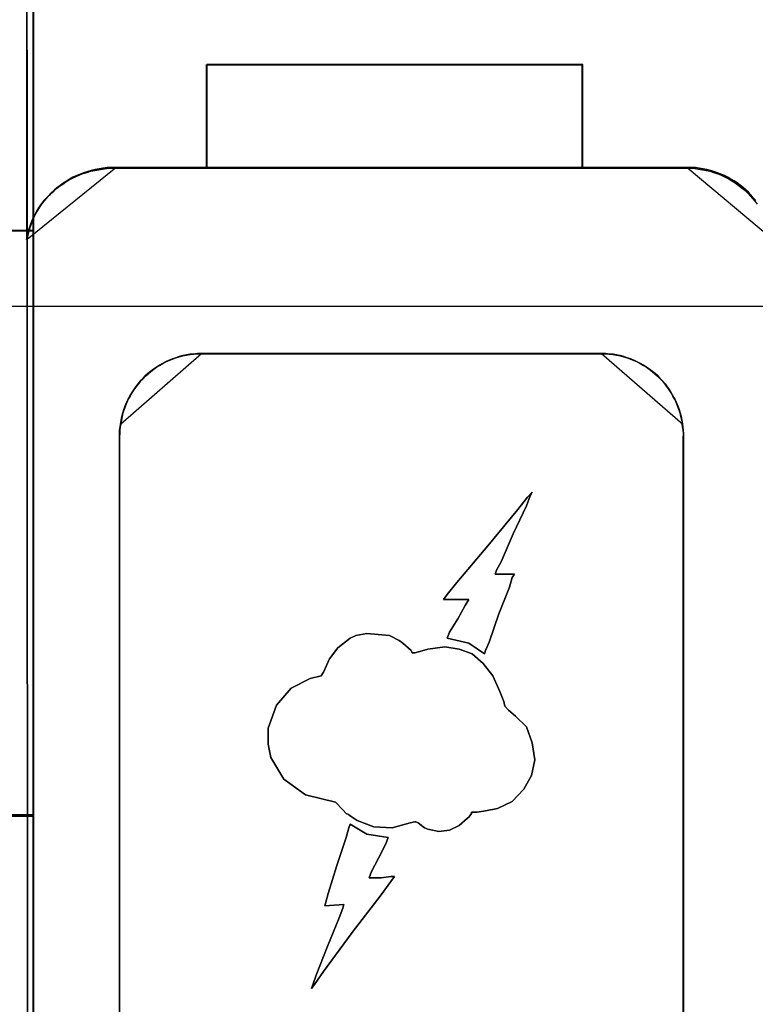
# Model space of a CAD drawing. Header units: millimetres. Extents: x 203 to 3426, y 719 to 2381.
# Tile 63 of 185: x 2542.29 to 2544.13, y 1115.84 to 1118.3. Entities that reach past the tile are written whole.
import ezdxf

# ---------------------------------------------------------------- set-up
doc = ezdxf.new("R2010")
doc.units = ezdxf.units.MM
doc.layers.add('45', color=7, linetype='Continuous')
doc.layers.add('E_Legrand_obudowy', color=7, linetype='Continuous')

# ---------------------------------------------------------------- blocks, each defined once
blk = doc.blocks.new('XL3 160 wnękowa 6x24M')
at = {"layer": 'E_Legrand_obudowy'}
blk.add_lwpolyline([(-215.641, -325.091), (215.545, -325.091), (215.545, -370.033), (-215.641, -370.033), (-215.641, -325.091)], dxfattribs=at)
blk = doc.blocks.new('ON300 T1+T2 - 4P')
at = {"layer": '45', "color": 7}
for points in [[(-0.024218, 37.11429), (-0.018784, 22.925703), (-0.018784, 22.892681), (-0.002482, 22.986244), (0.019254, 23.074304), (0.040989, 23.162363), (0.073593, 23.250423), (0.106196, 23.338482), (0.144234, 23.421038), (0.187705, 23.503594), (0.231176, 23.580646), (0.280082, 23.657698), (0.328987, 23.729246), (0.383326, 23.806298), (0.443099, 23.872343), (0.508306, 23.938387), (0.568079, 24.004432), (0.63872, 24.064973), (0.703927, 24.125514), (0.780002, 24.180551), (0.856077, 24.235588), (0.932152, 24.285122), (1.008227, 24.334655), (1.089735, 24.378685), (1.182112, 24.417211), (1.269055, 24.455737), (1.350563, 24.488759), (1.448374, 24.516278), (1.535317, 24.543796), (1.627693, 24.565811), (1.725504, 24.582322), (1.81788, 24.598834), (1.915691, 24.609841), (2.024369, 24.615345), (2.116746, 24.615345), (4.339218, 24.615345), (4.339218, 26.866366), (4.344652, 27.119537), (13.424727, 27.119537), (13.424727, 24.615345), (15.946065, 24.615345), (16.043875, 24.615345), (16.136252, 24.609841), (16.228628, 24.598834), (16.321005, 24.582322), (16.407948, 24.565811), (16.500324, 24.543796), (16.587267, 24.516278), (16.668776, 24.488759), (16.755718, 24.455737), (16.837227, 24.417211), (16.918736, 24.378685), (16.994811, 24.334655), (17.070886, 24.290625), (17.14696, 24.241092), (17.217601, 24.186055), (17.288242, 24.131018), (17.353449, 24.07598), (17.418656, 24.015439), (17.478429, 23.949395), (17.532769, 23.88335), (17.592542, 23.817306), (17.641447, 23.745757)], [(2.22524, 3.85737), (2.22524, 18.132277), (2.22524, 18.137781), (2.230674, 18.20932), (2.230674, 18.286363), (2.241542, 18.363405), (2.252409, 18.434945), (2.268711, 18.528497), (2.285013, 18.616546), (2.306748, 18.704594), (2.333918, 18.78714), (2.366521, 18.875189), (2.399125, 18.957735), (2.437162, 19.034777), (2.480633, 19.11182), (2.524104, 19.188863), (2.573009, 19.260402), (2.621914, 19.331942), (2.676253, 19.403482), (2.730592, 19.469518), (2.790365, 19.530052), (2.850138, 19.596088), (2.915345, 19.651119), (2.980552, 19.706149), (3.051193, 19.76118), (3.121833, 19.810707), (3.192474, 19.854732), (3.268549, 19.898756), (3.344623, 19.937277), (3.426132, 19.975799), (3.50764, 20.008817), (3.589149, 20.036332), (3.670657, 20.063847), (3.757599, 20.08586), (3.844542, 20.102369), (3.931484, 20.118878), (4.018427, 20.124381), (4.110803, 20.135387), (4.203179, 20.135387), (13.886388, 20.135387), (13.978764, 20.135387), (14.07114, 20.124381), (14.158083, 20.118878), (14.245025, 20.102369), (14.331968, 20.08586), (14.41891, 20.063847), (14.500419, 20.036332), (14.587361, 20.008817), (14.663435, 19.975799), (14.744944, 19.937277), (14.821019, 19.898756), (14.897093, 19.854732), (14.967734, 19.810707), (15.038375, 19.76118), (15.109015, 19.706149), (15.174222, 19.651119), (15.239429, 19.596088), (15.299202, 19.530052), (15.358975, 19.469518), (15.418748, 19.403482), (15.467653, 19.331942), (15.521992, 19.260402), (15.565463, 19.188863), (15.608934, 19.11182), (15.652405, 19.034777), (15.690442, 18.957735), (15.723046, 18.875189), (15.755649, 18.78714), (15.782819, 18.704594), (15.804554, 18.616546), (15.82629, 18.528497), (15.842592, 18.434945), (15.848026, 18.363405), (15.858893, 18.286363), (15.864327, 18.20932), (15.864327, 18.137781), (15.864327, 18.132277), (15.864327, 3.85737)], [(17.608609, 23.838939), (17.548836, 23.904975), (17.494497, 23.971012), (17.434724, 24.037048), (17.369517, 24.097582), (17.304311, 24.152613), (17.23367, 24.207643), (17.163029, 24.262673), (17.086955, 24.312201), (17.01088, 24.356225), (16.934805, 24.40025), (16.853297, 24.438771), (16.771788, 24.477292), (16.684846, 24.510311), (16.603338, 24.537826), (16.516395, 24.565341), (16.424019, 24.587353), (16.337076, 24.603862), (16.2447, 24.620372), (16.152324, 24.631378), (16.059948, 24.636881), (15.962137, 24.636881), (13.440808, 24.636881), (4.349894, 24.636881), (2.12743, 24.636881), (2.035053, 24.636881), (1.926375, 24.631378), (1.828565, 24.620372), (1.736189, 24.603862), (1.638379, 24.587353), (1.546002, 24.565341), (1.45906, 24.537826), (1.36125, 24.510311), (1.279741, 24.477292), (1.192799, 24.438771), (1.100423, 24.40025), (1.018914, 24.356225), (0.94284, 24.306698), (0.866765, 24.25717), (0.79069, 24.20214), (0.714616, 24.147109), (0.649409, 24.086576), (0.578768, 24.026042), (0.518995, 23.960006), (0.453789, 23.893969), (0.394016, 23.827933), (0.339677, 23.75089), (0.290772, 23.67935), (0.241867, 23.602308), (0.198395, 23.525265), (0.154924, 23.442719), (0.116887, 23.360174), (0.084283, 23.272125), (0.05168, 23.184076), (0.029945, 23.096027), (0.008209, 23.007978), (-0.008093, 22.914427), (-0.008093, 22.914427), (-0.008093, 3.868376)], [(2.229504, 3.862759), (2.229504, 18.130262), (2.229504, 18.135763), (2.234935, 18.207265), (2.234935, 18.284268), (2.245797, 18.36127), (2.25666, 18.432773), (2.272953, 18.526276), (2.289247, 18.614279), (2.310972, 18.702283), (2.338128, 18.784785), (2.370715, 18.872789), (2.403302, 18.955291), (2.44132, 19.032294), (2.48477, 19.109297), (2.52822, 19.1863), (2.5771, 19.257802), (2.625981, 19.329305), (2.680293, 19.400807), (2.734605, 19.46681), (2.794348, 19.527312), (2.854091, 19.593314), (2.919266, 19.648316), (2.98444, 19.703318), (3.055046, 19.75832), (3.125651, 19.807822), (3.196257, 19.851823), (3.272293, 19.895825), (3.34833, 19.934326), (3.429798, 19.972827), (3.511266, 20.005829), (3.592734, 20.03333), (3.674202, 20.060831), (3.761101, 20.082831), (3.848, 20.099332), (3.934899, 20.115832), (4.021799, 20.121333), (4.114129, 20.132333), (4.206459, 20.132333), (13.884851, 20.132333), (13.977181, 20.132333), (14.069512, 20.121333), (14.156411, 20.115832), (14.24331, 20.099332), (14.330209, 20.082831), (14.417108, 20.060831), (14.498576, 20.03333), (14.585475, 20.005829), (14.661512, 19.972827), (14.74298, 19.934326), (14.819017, 19.895825), (14.895053, 19.851823), (14.965659, 19.807822), (15.036264, 19.75832), (15.10687, 19.703318), (15.172044, 19.648316), (15.237219, 19.593314), (15.296962, 19.527312), (15.356705, 19.46681), (15.416448, 19.400807), (15.465329, 19.329305), (15.519641, 19.257802), (15.56309, 19.1863), (15.60654, 19.109297), (15.64999, 19.032294), (15.688008, 18.955291), (15.720595, 18.872789), (15.753182, 18.784785), (15.780338, 18.702283), (15.802063, 18.614279), (15.823788, 18.526276), (15.840081, 18.432773), (15.845513, 18.36127), (15.856375, 18.284268), (15.861806, 18.207265), (15.861806, 18.135763), (15.861806, 18.130262), (15.861806, 3.862759)], [(17.60522, 23.833964), (17.545477, 23.899966), (17.491165, 23.965968), (17.431422, 24.031971), (17.366248, 24.092473), (17.301073, 24.147475), (17.230468, 24.202477), (17.159862, 24.257479), (17.083825, 24.30698), (17.007789, 24.350982), (16.931752, 24.394984), (16.850284, 24.433485), (16.768816, 24.471986), (16.681917, 24.504987), (16.600449, 24.532488), (16.51355, 24.559989), (16.421219, 24.58199), (16.33432, 24.598491), (16.24199, 24.614991), (16.14966, 24.625992), (16.057329, 24.631492), (15.959568, 24.631492), (13.439493, 24.631492), (4.353102, 24.631492), (2.131742, 24.631492), (2.039412, 24.631492), (1.930788, 24.625992), (1.833026, 24.614991), (1.740696, 24.598491), (1.642935, 24.58199), (1.550604, 24.559989), (1.463705, 24.532488), (1.365944, 24.504987), (1.284476, 24.471986), (1.197577, 24.433485), (1.105246, 24.394984), (1.023778, 24.350982), (0.947742, 24.30148), (0.871705, 24.251978), (0.795668, 24.196977), (0.719631, 24.141975), (0.654457, 24.081472), (0.583851, 24.02097), (0.524108, 23.954968), (0.458934, 23.888966), (0.399191, 23.822963), (0.344879, 23.745961), (0.295998, 23.674458), (0.247117, 23.597455), (0.203668, 23.520453), (0.160218, 23.43795), (0.1222, 23.355447), (0.089613, 23.267444), (0.057025, 23.179441), (0.035301, 23.091438), (0.013576, 23.003434), (-0.002718, 22.909931), (-0.002718, 22.909931), (-0.002718, 3.873759)], [(17.60707, 23.834421), (17.547049, 23.900831), (17.492485, 23.967242), (17.432465, 24.033652), (17.366988, 24.094528), (17.301511, 24.14987), (17.230577, 24.205213), (17.159644, 24.260555), (17.083254, 24.310362), (17.006865, 24.354636), (16.930475, 24.39891), (16.848629, 24.437649), (16.766783, 24.476389), (16.67948, 24.509594), (16.597634, 24.537265), (16.510331, 24.564936), (16.417572, 24.587073), (16.33027, 24.603676), (16.237511, 24.620278), (16.144752, 24.631347), (16.051993, 24.636881), (15.953778, 24.636881), (17.994475, 22.92681)], [(15.865986, 3.85999), (15.865986, 18.134162), (15.865986, 18.139665), (15.865986, 18.2112), (15.860552, 18.288239), (15.849682, 18.365278), (15.844247, 18.436814), (15.827942, 18.530361), (15.806202, 18.618405), (15.784462, 18.706449), (15.757288, 18.788991), (15.724678, 18.877035), (15.692069, 18.959576), (15.654024, 19.036615), (15.610545, 19.113654), (15.567065, 19.190693), (15.523586, 19.262229), (15.469237, 19.333765), (15.420322, 19.4053), (15.360538, 19.471334), (15.300754, 19.531864), (15.240969, 19.597897), (15.17575, 19.652925), (15.110531, 19.707953), (15.039877, 19.76298), (14.969223, 19.812505), (14.898569, 19.856527), (14.82248, 19.900549), (14.746391, 19.939069), (14.664867, 19.977588), (14.588778, 20.010605), (14.501819, 20.038118), (14.420295, 20.065632), (14.333336, 20.087643), (14.246377, 20.104152), (14.159418, 20.12066), (14.072459, 20.126163), (13.980066, 20.137168), (13.887672, 20.137168), (4.202626, 20.137168), (4.202626, 20.137168), (4.110232, 20.137168), (4.017839, 20.126163), (3.93088, 20.12066), (3.843921, 20.104152), (3.756962, 20.087643), (3.670003, 20.065632), (3.588479, 20.038118), (3.506955, 20.010605), (3.425431, 19.977588), (3.343907, 19.939069), (3.267818, 19.900549), (3.191729, 19.856527), (3.121075, 19.812505), (3.050421, 19.76298), (2.979767, 19.707953), (2.914548, 19.652925), (2.849329, 19.597897), (2.789544, 19.531864), (2.72976, 19.471334), (2.675411, 19.4053), (2.621061, 19.333765), (2.572147, 19.262229), (2.523233, 19.190693), (2.479753, 19.113654), (2.436274, 19.036615), (2.398229, 18.959576), (2.36562, 18.877035), (2.33301, 18.788991), (2.305836, 18.706449), (2.284096, 18.618405), (2.267791, 18.530361), (2.251486, 18.436814), (2.240616, 18.365278), (2.229747, 18.288239), (2.229747, 18.2112), (2.224312, 18.139665), (2.224312, 18.134162), (2.224312, 3.85999)], [(15.862403, 3.862783), (15.862403, 18.131355), (15.862403, 18.136856), (15.862403, 18.208364), (15.856972, 18.285372), (15.846109, 18.36238), (15.840678, 18.433888), (15.824384, 18.527399), (15.802658, 18.615408), (15.780933, 18.703418), (15.753776, 18.785927), (15.721188, 18.873937), (15.6886, 18.956446), (15.65058, 19.033454), (15.607129, 19.110463), (15.563678, 19.187471), (15.520227, 19.258979), (15.465914, 19.330487), (15.417032, 19.401995), (15.357287, 19.468002), (15.297542, 19.528509), (15.237797, 19.594516), (15.17262, 19.649522), (15.107444, 19.704528), (15.036836, 19.759534), (14.966229, 19.80904), (14.895621, 19.853045), (14.819582, 19.89705), (14.743543, 19.935554), (14.662072, 19.974058), (14.586033, 20.007062), (14.499131, 20.034565), (14.417661, 20.062068), (14.330759, 20.08407), (14.243858, 20.100572), (14.156956, 20.117074), (14.070054, 20.122574), (13.977721, 20.133576), (13.885388, 20.133576), (4.206702, 20.133576), (4.206702, 20.133576), (4.114369, 20.133576), (4.022036, 20.122574), (3.935134, 20.117074), (3.848232, 20.100572), (3.76133, 20.08407), (3.674429, 20.062068), (3.592958, 20.034565), (3.511488, 20.007062), (3.430017, 19.974058), (3.348547, 19.935554), (3.272508, 19.89705), (3.196469, 19.853045), (3.125861, 19.80904), (3.055253, 19.759534), (2.984646, 19.704528), (2.919469, 19.649522), (2.854293, 19.594516), (2.794548, 19.528509), (2.734803, 19.468002), (2.68049, 19.401995), (2.626176, 19.330487), (2.577294, 19.258979), (2.528411, 19.187471), (2.484961, 19.110463), (2.44151, 19.033454), (2.40349, 18.956446), (2.370902, 18.873937), (2.338314, 18.785927), (2.311157, 18.703418), (2.289432, 18.615408), (2.273137, 18.527399), (2.256843, 18.433888), (2.245981, 18.36238), (2.235118, 18.285372), (2.235118, 18.208364), (2.229687, 18.136856), (2.229687, 18.131355), (2.229687, 3.862783)]]:
    blk.add_lwpolyline(points, dxfattribs=at)
at = {"layer": '45', "color": 59}
for points in [[(-0.008093, 22.92681), (-0.024218, 41.143012), (-0.008093, 22.92681)], [(2.127562, 24.636881), (15.964528, 24.636881), (2.127562, 24.636881)], [(-0.008093, 22.948366), (0.018782, -41.87444), (-0.008093, 22.948366)], [(4.200509, 20.137168), (13.889789, 20.137168), (4.200509, 20.137168)]]:
    blk.add_lwpolyline(points, close=True, dxfattribs=at)
at = {"layer": '45', "color": 7}
for points in [[(4.3313, 26.864283), (4.3313, 27.128338), (4.3313, 26.864283)], [(13.427542, 27.128338), (4.336737, 27.128338), (4.3313, 26.874276), (4.3313, 24.615325), (13.422104, 24.615325), (13.427542, 27.128338)], [(4.336675, 27.128338), (13.427542, 27.128338), (4.336675, 27.128338)], [(13.423958, 27.12295), (4.342107, 27.12295), (4.336675, 26.869795), (4.336675, 24.618918), (13.418527, 24.618918), (13.423958, 27.12295)], [(13.411417, 24.615325), (13.411417, 27.128338), (13.411417, 24.615325)], [(4.3313, 24.615325), (4.3313, 26.875061), (4.3313, 24.615325)], [(2.13652, 24.636881), (2.043751, 24.636881), (1.93461, 24.631348), (1.836384, 24.620284), (1.743614, 24.603687), (1.645388, 24.58709), (1.552618, 24.56496), (1.465306, 24.537298), (1.367079, 24.509637), (1.285224, 24.476443), (1.197911, 24.437716), (1.105142, 24.39899), (1.023286, 24.354731), (0.946888, 24.30494), (0.870489, 24.255149), (0.794091, 24.199825), (0.717692, 24.144502), (0.652208, 24.083646), (0.581267, 24.02279), (0.521239, 23.956402), (0.455755, 23.890013), (0.395728, 23.823625), (0.341157, 23.746172), (0.292044, 23.674252), (0.242931, 23.596799), (0.199274, 23.519346), (0.155618, 23.436361), (0.117419, 23.353375), (0.084677, 23.264858), (0.051935, 23.17634), (0.030106, 23.087822), (0.008278, 22.999305), (-0.008093, 22.905255), (2.13652, 24.636881)], [(4.211259, 20.137168), (4.118442, 20.137168), (4.025625, 20.1261), (3.938268, 20.120566), (3.850911, 20.103963), (3.763554, 20.08736), (3.676197, 20.065223), (3.5943, 20.037552), (3.512403, 20.009881), (3.430506, 19.976676), (3.348609, 19.937937), (3.272171, 19.899197), (3.195734, 19.854924), (3.124756, 19.81065), (3.053779, 19.760842), (2.982801, 19.7055), (2.917284, 19.650158), (2.851766, 19.594816), (2.791708, 19.528405), (2.73165, 19.467529), (2.677052, 19.401118), (2.622454, 19.329174), (2.573315, 19.257229), (2.524177, 19.185284), (2.480499, 19.107805), (2.43682, 19.030326), (2.398601, 18.952848), (2.365842, 18.869834), (2.333084, 18.781287), (2.305785, 18.698274), (2.283945, 18.609727), (2.267566, 18.521179), (2.251186, 18.427098), (4.211259, 20.137168)], [(15.844487, 18.427098), (15.828108, 18.521179), (15.80627, 18.609727), (15.784431, 18.698274), (15.757133, 18.781287), (15.724376, 18.869834), (15.691618, 18.952848), (15.653401, 19.030326), (15.609725, 19.107805), (15.566048, 19.185284), (15.522372, 19.257229), (15.467776, 19.329174), (15.41864, 19.401118), (15.358584, 19.467529), (15.298529, 19.528405), (15.238474, 19.594816), (15.172959, 19.650158), (15.107444, 19.7055), (15.036469, 19.760842), (14.965495, 19.81065), (14.89452, 19.854924), (14.818086, 19.899197), (14.741652, 19.937937), (14.659758, 19.976676), (14.583324, 20.009881), (14.495971, 20.037552), (14.414078, 20.065223), (14.326724, 20.08736), (14.239371, 20.103963), (14.152018, 20.120566), (14.064665, 20.1261), (13.971852, 20.137168), (13.879039, 20.137168), (15.844487, 18.427098)], [(2.261936, 18.437876), (2.246886, 18.363928), (2.231837, 18.284293), (2.231837, 18.204657), (2.224312, 18.13071), (2.261936, 18.437876)], [(15.865986, 18.13071), (15.865986, 18.204657), (15.857924, 18.284293), (15.841799, 18.363928), (15.833737, 18.437876), (15.865986, 18.13071)], [(2.224312, 18.141487), (2.224312, 18.125321), (2.224312, 18.141487)], [(2.224312, 0.778524), (2.224312, 18.136098), (2.224312, 0.778524)], [(15.855237, 18.141487), (15.855237, 18.125321), (15.855237, 18.141487)], [(15.855237, 0.778524), (15.855237, 18.136098), (15.855237, 0.778524)], [(10.673774, 13.135182), (11.049029, 12.876554), (11.076221, 12.959095), (11.163237, 13.162696), (11.397091, 13.845034), (11.658138, 14.488853), (11.717961, 14.72547), (11.777784, 14.808011), (11.310075, 14.808011), (11.342706, 14.901558), (11.456914, 15.105158), (11.745153, 15.781994), (12.066023, 16.458829), (12.153039, 16.695447), (12.207423, 16.78349), (12.093215, 16.667933), (11.859361, 16.370786), (11.136044, 15.490349), (10.380097, 14.60441), (10.146242, 14.312766), (10.059227, 14.191706), (10.146242, 14.191706), (10.347466, 14.191706), (10.554128, 14.191706), (10.673774, 14.191706), (10.58132, 14.048635), (10.407289, 13.729477), (10.206066, 13.399313), (10.146242, 13.256242), (10.673774, 13.135182)], [(10.756347, 12.87892), (10.44127, 12.994468), (10.093598, 13.049491), (9.686169, 12.994468), (9.485171, 12.933943), (9.365659, 12.900929), (9.305903, 12.900929), (9.278741, 12.961454), (9.077743, 13.137528), (8.990825, 13.198053), (8.757233, 13.319104), (8.208563, 13.374127), (7.942377, 13.319104), (7.801135, 13.258579), (7.507787, 13.02198), (7.306789, 12.757869), (7.160115, 12.433233), (7.100358, 12.345196), (6.839604, 12.284671), (6.377852, 12.053574), (6.024748, 11.635398), (5.82375, 11.079666), (5.82375, 10.700007), (5.883506, 10.37537), (6.198584, 9.847149), (6.725524, 9.46749), (7.44803, 9.291416), (7.627299, 9.10984), (7.708785, 9.021803), (7.768541, 8.994292), (7.801135, 8.961278), (7.974971, 8.851232), (8.376967, 8.697167), (8.816989, 8.675158), (9.251579, 8.790706), (9.365659, 8.818218), (9.392821, 8.818218), (9.452577, 8.790706), (9.599251, 8.675158), (9.686169, 8.642144), (9.946923, 8.581619), (10.207677, 8.614633), (10.44127, 8.730181), (10.642268, 8.906255), (10.674862, 8.933766), (10.734618, 9.021803), (10.734618, 9.054817), (10.87586, 9.054817), (11.076858, 9.082329), (11.364774, 9.137352), (11.717878, 9.313425), (12.005794, 9.61055), (12.185062, 9.935186), (12.266548, 10.320347), (12.206792, 10.727518), (12.06555, 11.112679), (11.799364, 11.37679), (11.63096, 11.51985), (11.544042, 11.613389), (11.51688, 11.728938), (11.42453, 11.965537), (11.250694, 12.345196), (11.017101, 12.64232), (10.756347, 12.87892)], [(8.726322, 8.44025), (8.209703, 8.522802), (7.801846, 8.759452), (7.769217, 8.6769), (7.709398, 8.44025), (7.480999, 7.763322), (7.274351, 7.086393), (7.214532, 6.877261), (7.19278, 6.789205), (7.649579, 6.816723), (7.627827, 6.734171), (7.540818, 6.497521), (7.247161, 5.787572), (6.986132, 5.110644), (6.899123, 4.879497), (6.866494, 4.791442), (6.958942, 4.907015), (7.160151, 5.204203), (7.856227, 6.145298), (8.552303, 7.053373), (8.786141, 7.378078), (8.87315, 7.493651), (8.786141, 7.493651), (8.552303, 7.466134), (8.351093, 7.466134), (8.264084, 7.466134), (8.323903, 7.614728), (8.492484, 7.939433), (8.666503, 8.286152), (8.726322, 8.44025)]]:
    blk.add_lwpolyline(points, close=True, dxfattribs=at)
at = {"layer": '45', "color": 139}
for points in [[(11.777784, 14.808011), (11.717961, 14.72547), (11.658138, 14.488853), (11.397091, 13.845034), (11.163237, 13.162696), (11.076221, 12.959095), (11.049029, 12.876554), (10.673774, 13.135182), (10.146242, 13.256242), (10.206066, 13.399313), (10.407289, 13.729477), (10.58132, 14.048635), (10.673774, 14.191706), (10.554128, 14.191706), (10.347466, 14.191706), (10.146242, 14.191706), (10.059227, 14.191706), (10.146242, 14.312766), (10.380097, 14.60441), (11.136044, 15.490349), (11.859361, 16.370786), (12.093215, 16.667933), (12.207423, 16.78349), (12.153039, 16.695447), (12.066023, 16.458829), (11.745153, 15.781994), (11.456914, 15.105158), (11.342706, 14.901558), (11.310075, 14.808011), (11.777784, 14.808011)], [(10.673774, 13.135182), (11.049029, 12.876554), (11.076221, 12.959095), (11.163237, 13.162696), (11.397091, 13.845034), (11.658138, 14.488853), (11.717961, 14.72547), (11.777784, 14.808011), (11.310075, 14.808011), (11.342706, 14.901558), (11.456914, 15.105158), (11.745153, 15.781994), (12.066023, 16.458829), (12.153039, 16.695447), (12.207423, 16.78349), (12.093215, 16.667933), (11.859361, 16.370786), (11.136044, 15.490349), (10.380097, 14.60441), (10.146242, 14.312766), (10.059227, 14.191706), (10.146242, 14.191706), (10.347466, 14.191706), (10.554128, 14.191706), (10.673774, 14.191706), (10.58132, 14.048635), (10.407289, 13.729477), (10.206066, 13.399313), (10.146242, 13.256242), (10.673774, 13.135182)], [(7.44803, 9.291416), (6.725524, 9.46749), (6.198584, 9.847149), (5.883506, 10.37537), (5.82375, 10.700007), (5.82375, 11.079666), (6.024748, 11.635398), (6.377852, 12.053574), (6.839604, 12.284671), (7.100358, 12.345196), (7.160115, 12.433233), (7.306789, 12.757869), (7.507787, 13.02198), (7.801135, 13.258579), (7.942377, 13.319104), (8.208563, 13.374127), (8.757233, 13.319104), (8.990825, 13.198053), (9.077743, 13.137528), (9.278741, 12.961454), (9.305903, 12.900929), (9.365659, 12.900929), (9.485171, 12.933943), (9.686169, 12.994468), (10.093598, 13.049491), (10.44127, 12.994468), (10.756347, 12.87892), (11.017101, 12.64232), (11.250694, 12.345196), (11.42453, 11.965537), (11.51688, 11.728938), (11.544042, 11.613389), (11.63096, 11.51985), (11.799364, 11.37679), (12.06555, 11.112679), (12.206792, 10.727518), (12.266548, 10.320347), (12.185062, 9.935186), (12.005794, 9.61055), (11.717878, 9.313425), (11.364774, 9.137352), (11.076858, 9.082329), (10.87586, 9.054817), (10.734618, 9.054817), (10.734618, 9.021803), (10.674862, 8.933766), (10.642268, 8.906255), (10.44127, 8.730181), (10.207677, 8.614633), (9.946923, 8.581619), (9.686169, 8.642144), (9.599251, 8.675158), (9.452577, 8.790706), (9.392821, 8.818218), (9.365659, 8.818218), (9.251579, 8.790706), (8.816989, 8.675158), (8.376967, 8.697167), (7.974971, 8.851232), (7.801135, 8.961278), (7.768541, 8.994292), (7.708785, 9.021803), (7.627299, 9.10984), (7.44803, 9.291416)], [(7.19278, 6.789205), (7.214532, 6.877261), (7.274351, 7.086393), (7.480999, 7.763322), (7.709398, 8.44025), (7.769217, 8.6769), (7.801846, 8.759452), (8.209703, 8.522802), (8.726322, 8.44025), (8.666503, 8.286152), (8.492484, 7.939433), (8.323903, 7.614728), (8.264084, 7.466134), (8.351093, 7.466134), (8.552303, 7.466134), (8.786141, 7.493651), (8.87315, 7.493651), (8.786141, 7.378078), (8.552303, 7.053373), (7.856227, 6.145298), (7.160151, 5.204203), (6.958942, 4.907015), (6.866494, 4.791442), (6.899123, 4.879497), (6.986132, 5.110644), (7.247161, 5.787572), (7.540818, 6.497521), (7.627827, 6.734171), (7.649579, 6.816723), (7.19278, 6.789205)]]:
    blk.add_lwpolyline(points, close=True, dxfattribs=at)
at = {"layer": '45', "color": 254}
for points in [[(10.673774, 13.135182), (11.049029, 12.876554), (11.076221, 12.959095), (11.163237, 13.162696), (11.397091, 13.845034), (11.658138, 14.488853), (11.717961, 14.72547), (11.777784, 14.808011), (11.310075, 14.808011), (11.342706, 14.901558), (11.456914, 15.105158), (11.745153, 15.781994), (12.066023, 16.458829), (12.153039, 16.695447), (12.207423, 16.78349), (12.093215, 16.667933), (11.859361, 16.370786), (11.136044, 15.490349), (10.380097, 14.60441), (10.146242, 14.312766), (10.059227, 14.191706), (10.146242, 14.191706), (10.347466, 14.191706), (10.554128, 14.191706), (10.673774, 14.191706), (10.58132, 14.048635), (10.407289, 13.729477), (10.206066, 13.399313), (10.146242, 13.256242), (10.673774, 13.135182)], [(10.756347, 12.87892), (10.44127, 12.994468), (10.093598, 13.049491), (9.686169, 12.994468), (9.485171, 12.933943), (9.365659, 12.900929), (9.305903, 12.900929), (9.278741, 12.961454), (9.077743, 13.137528), (8.990825, 13.198053), (8.757233, 13.319104), (8.208563, 13.374127), (7.942377, 13.319104), (7.801135, 13.258579), (7.507787, 13.02198), (7.306789, 12.757869), (7.160115, 12.433233), (7.100358, 12.345196), (6.839604, 12.284671), (6.377852, 12.053574), (6.024748, 11.635398), (5.82375, 11.079666), (5.82375, 10.700007), (5.883506, 10.37537), (6.198584, 9.847149), (6.725524, 9.46749), (7.44803, 9.291416), (7.627299, 9.10984), (7.708785, 9.021803), (7.768541, 8.994292), (7.801135, 8.961278), (7.974971, 8.851232), (8.376967, 8.697167), (8.816989, 8.675158), (9.251579, 8.790706), (9.365659, 8.818218), (9.392821, 8.818218), (9.452577, 8.790706), (9.599251, 8.675158), (9.686169, 8.642144), (9.946923, 8.581619), (10.207677, 8.614633), (10.44127, 8.730181), (10.642268, 8.906255), (10.674862, 8.933766), (10.734618, 9.021803), (10.734618, 9.054817), (10.87586, 9.054817), (11.076858, 9.082329), (11.364774, 9.137352), (11.717878, 9.313425), (12.005794, 9.61055), (12.185062, 9.935186), (12.266548, 10.320347), (12.206792, 10.727518), (12.06555, 11.112679), (11.799364, 11.37679), (11.63096, 11.51985), (11.544042, 11.613389), (11.51688, 11.728938), (11.42453, 11.965537), (11.250694, 12.345196), (11.017101, 12.64232), (10.756347, 12.87892)], [(10.756347, 12.87892), (10.44127, 12.994468), (10.093598, 13.049491), (9.686169, 12.994468), (9.485171, 12.933943), (9.365659, 12.900929), (9.305903, 12.900929), (9.278741, 12.961454), (9.077743, 13.137528), (8.990825, 13.198053), (8.757233, 13.319104), (8.208563, 13.374127), (7.942377, 13.319104), (7.801135, 13.258579), (7.507787, 13.02198), (7.306789, 12.757869), (7.160115, 12.433233), (7.100358, 12.345196), (6.839604, 12.284671), (6.377852, 12.053574), (6.024748, 11.635398), (5.82375, 11.079666), (5.82375, 10.700007), (5.883506, 10.37537), (6.198584, 9.847149), (6.725524, 9.46749), (7.44803, 9.291416), (7.627299, 9.10984), (7.708785, 9.021803), (7.768541, 8.994292), (7.801135, 8.961278), (7.974971, 8.851232), (8.376967, 8.697167), (8.816989, 8.675158), (9.251579, 8.790706), (9.365659, 8.818218), (9.392821, 8.818218), (9.452577, 8.790706), (9.599251, 8.675158), (9.686169, 8.642144), (9.946923, 8.581619), (10.207677, 8.614633), (10.44127, 8.730181), (10.642268, 8.906255), (10.674862, 8.933766), (10.734618, 9.021803), (10.734618, 9.054817), (10.87586, 9.054817), (11.076858, 9.082329), (11.364774, 9.137352), (11.717878, 9.313425), (12.005794, 9.61055), (12.185062, 9.935186), (12.266548, 10.320347), (12.206792, 10.727518), (12.06555, 11.112679), (11.799364, 11.37679), (11.63096, 11.51985), (11.544042, 11.613389), (11.51688, 11.728938), (11.42453, 11.965537), (11.250694, 12.345196), (11.017101, 12.64232), (10.756347, 12.87892)], [(8.726322, 8.44025), (8.209703, 8.522802), (7.801846, 8.759452), (7.769217, 8.6769), (7.709398, 8.44025), (7.480999, 7.763322), (7.274351, 7.086393), (7.214532, 6.877261), (7.19278, 6.789205), (7.649579, 6.816723), (7.627827, 6.734171), (7.540818, 6.497521), (7.247161, 5.787572), (6.986132, 5.110644), (6.899123, 4.879497), (6.866494, 4.791442), (6.958942, 4.907015), (7.160151, 5.204203), (7.856227, 6.145298), (8.552303, 7.053373), (8.786141, 7.378078), (8.87315, 7.493651), (8.786141, 7.493651), (8.552303, 7.466134), (8.351093, 7.466134), (8.264084, 7.466134), (8.323903, 7.614728), (8.492484, 7.939433), (8.666503, 8.286152), (8.726322, 8.44025)], [(8.726322, 8.44025), (8.209703, 8.522802), (7.801846, 8.759452), (7.769217, 8.6769), (7.709398, 8.44025), (7.480999, 7.763322), (7.274351, 7.086393), (7.214532, 6.877261), (7.19278, 6.789205), (7.649579, 6.816723), (7.627827, 6.734171), (7.540818, 6.497521), (7.247161, 5.787572), (6.986132, 5.110644), (6.899123, 4.879497), (6.866494, 4.791442), (6.958942, 4.907015), (7.160151, 5.204203), (7.856227, 6.145298), (8.552303, 7.053373), (8.786141, 7.378078), (8.87315, 7.493651), (8.786141, 7.493651), (8.552303, 7.466134), (8.351093, 7.466134), (8.264084, 7.466134), (8.323903, 7.614728), (8.492484, 7.939433), (8.666503, 8.286152), (8.726322, 8.44025)]]:
    blk.add_lwpolyline(points, close=True, dxfattribs=at)
blk = doc.blocks.new('S304 TX3')
at = {"layer": '45', "color": 7}
for points in [[(35.981761, 41.02555), (17.978145, 41.02555), (-0.014334, 41.02555), (-0.014334, -41.02555), (17.978145, -41.02555), (35.981761, -41.02555), (53.990945, -41.02555), (71.983424, -41.02555), (71.983424, 41.02555), (53.990945, 41.02555), (35.981761, 41.02555)], [(70.949638, 22.247615), (70.949638, 12.541976), (71.208084, 12.530953), (71.208084, 9.389435), (71.208084, 8.711528), (71.208084, 8.088736), (71.983424, 8.088736), (71.983424, 22.247615), (70.949638, 22.247615)]]:
    blk.add_lwpolyline(points, close=True, dxfattribs=at)
at = {"layer": '45', "color": 139}
blk.add_lwpolyline([(35.981761, 41.02555), (17.978145, 41.02555), (-0.014334, 41.02555), (-0.014334, -41.02555), (17.978145, -41.02555), (35.981761, -41.02555), (53.990945, -41.02555), (71.983424, -41.02555), (71.983424, 41.02555), (53.990945, 41.02555), (35.981761, 41.02555)], close=True, dxfattribs=at)
at = {"layer": '45', "color": 59}
blk.add_lwpolyline([(35.981762, 41.011183), (17.985314, 41.011183), (0, 41.011183), (0, -41.011183), (17.985314, -41.011183), (35.981762, -41.011183), (53.983776, -41.011183), (71.969091, -41.011183), (71.969091, 41.011183), (53.983776, 41.011183), (35.981762, 41.011183)], close=True, dxfattribs=at)
at = {"layer": '45', "color": 139}
for points in [[(-0.014334, 22.247615), (71.983424, 22.247615)], [(71.983424, 8.121062), (71.20047, 8.121062)]]:
    blk.add_lwpolyline(points, dxfattribs=at)
at = {"layer": '45', "color": 140}
for points in [[(70.949638, 22.247615), (70.949638, 12.541976), (71.208084, 12.530953), (71.208084, 9.389435), (71.208084, 8.711528), (71.208084, 8.088736), (71.983424, 8.088736), (71.983424, 22.247615), (70.949638, 22.247615)], [(70.965762, 22.231452), (70.965762, 12.547972), (71.216594, 12.536974), (71.216594, 9.402628), (71.216594, 8.726269), (71.216594, 8.104899), (71.969091, 8.104899), (71.969091, 22.231452), (70.965762, 22.231452)]]:
    blk.add_lwpolyline(points, close=True, dxfattribs=at)
blk = doc.blocks.new('G$CCC6CD2FA')
at = {"xscale": 0.103478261, "yscale": 0.103478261, "zscale": 0.103478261}
blk.add_blockref('S304 TX3', (-115.4535, 43.782), dxfattribs=at)
at = {"linetype": 'Continuous', "xscale": 0.103478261, "yscale": 0.103478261, "zscale": 0.103478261}
blk.add_blockref('ON300 T1+T2 - 4P', (-108.0208, 43.6921), dxfattribs=at)
at = {"layer": 'E_Legrand_obudowy', "color": 67, "true_color": 0x727430, "xscale": 0.1, "yscale": 0.1, "zscale": 0.1}
blk.add_blockref('XL3 160 wnękowa 6x24M', (-112.1857, 78.4038), dxfattribs=at)

msp = doc.modelspace()

# ---------------------------------------------------------------- block references
msp.add_blockref('G$CCC6CD2FA', (2650.3343, 1071.6878))

doc.saveas('drawing.dxf')
